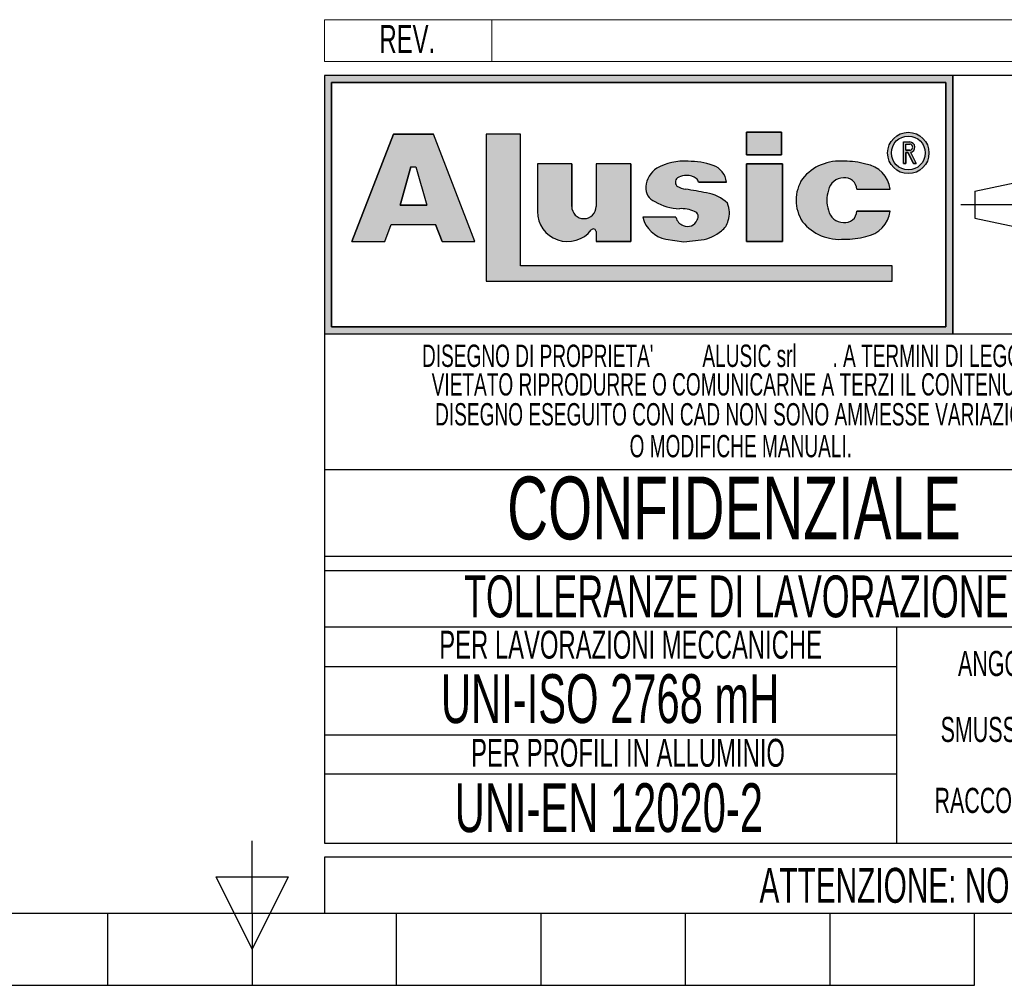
# Model space of a CAD drawing. Header units: millimetres. Extents: x 0 to 420, y 0 to 297.
# Tile 7 of 21: x 193 to 264, y 0 to 69. Entities that reach past the tile are written whole.
import ezdxf
from ezdxf.enums import TextEntityAlignment as Align

# ---------------------------------------------------------------- set-up
doc = ezdxf.new("R2010")
doc.units = ezdxf.units.MM
doc.linetypes.add('CENTERX2', pattern=[20.319999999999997, 12.7, -2.54, 2.54, -2.54])
doc.layers.add('CARTIGLIO', color=140, linetype='Continuous')
doc.styles.add('SLDTEXTSTYLE0', font='TXT', dxfattribs={"width": 0.6382978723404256})
doc.styles.add('SLDTEXTSTYLE1', font='TXT', dxfattribs={"width": 0.675})

# ---------------------------------------------------------------- blocks, each defined once
blk = doc.blocks.new('SW_NOTE_0_3')
at = {"layer": 'CARTIGLIO', "color": 0, "insert": (2.34042553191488, 2.578135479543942), "char_height": 2, "attachment_point": 2, "style": 'SLDTEXTSTYLE0'}
blk.add_mtext('REV.', dxfattribs=at)
blk = doc.blocks.new('SW_NOTE_0_4')
at = {"layer": 'CARTIGLIO', "color": 0, "insert": (14.05585106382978, 4.511737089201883), "char_height": 3.5, "attachment_point": 2, "style": 'SLDTEXTSTYLE0'}
blk.add_mtext('UNI-EN 12020-2', dxfattribs=at)
blk = doc.blocks.new('SW_NOTE_0_5')
at = {"layer": 'CARTIGLIO', "color": 0, "insert": (13.85638297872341, 2.578135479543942), "char_height": 2, "attachment_point": 2, "style": 'SLDTEXTSTYLE0'}
blk.add_mtext('PER PROFILI IN ALLUMINIO', dxfattribs=at)
blk = doc.blocks.new('SW_NOTE_0_6')
at = {"layer": 'CARTIGLIO', "color": 0, "insert": (15.68484042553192, 4.511737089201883), "char_height": 3.5, "attachment_point": 2, "style": 'SLDTEXTSTYLE0'}
blk.add_mtext('UNI-ISO 2768 mH', dxfattribs=at)
blk = doc.blocks.new('SW_NOTE_0_7')
at = {"layer": 'CARTIGLIO', "color": 0, "insert": (18.30319148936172, 2.578135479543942), "char_height": 2, "attachment_point": 2, "style": 'SLDTEXTSTYLE0'}
blk.add_mtext('PER LAVORAZIONI MECCANICHE', dxfattribs=at)
blk = doc.blocks.new('SW_NOTE_0_8')
at = {"layer": 'CARTIGLIO', "color": 0, "insert": (8.569148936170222, 2.320321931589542), "char_height": 1.8, "attachment_point": 2, "style": 'SLDTEXTSTYLE0'}
blk.add_mtext('RACCORDO R 0.5', dxfattribs=at)
blk = doc.blocks.new('SW_NOTE_0_9')
at = {"layer": 'CARTIGLIO', "color": 0, "char_height": 1.6, "attachment_point": 2, "style": 'SLDTEXTSTYLE0'}
for s, insert in [("DISEGNO DI PROPRIETA'", (10.27659574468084, 2.062508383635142)), ('ALUSIC srl', (25.45120500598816, 2.062508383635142)), (". A TERMINI DI LEGGE E'", (39.41078027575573, 2.062508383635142))]:
    blk.add_mtext(s, dxfattribs=dict(at, insert=insert))
blk = doc.blocks.new('SW_NOTE_0_10')
at = {"layer": 'CARTIGLIO', "color": 0, "insert": (10.40425531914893, 2.062508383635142), "char_height": 1.6, "attachment_point": 2, "style": 'SLDTEXTSTYLE0'}
blk.add_mtext('O MODIFICHE MANUALI.', dxfattribs=at)
blk = doc.blocks.new('SW_NOTE_0_11')
at = {"layer": 'CARTIGLIO', "color": 0, "insert": (7.587765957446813, 2.320321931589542), "char_height": 1.8, "attachment_point": 2, "style": 'SLDTEXTSTYLE0'}
blk.add_mtext('SMUSSO 0.5x45°', dxfattribs=at)
blk = doc.blocks.new('SW_NOTE_0_12')
at = {"layer": 'CARTIGLIO', "color": 0, "insert": (27.3404255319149, 2.062508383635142), "char_height": 1.6, "attachment_point": 2, "style": 'SLDTEXTSTYLE0'}
blk.add_mtext('VIETATO RIPRODURRE O COMUNICARNE A TERZI IL CONTENUTO.', dxfattribs=at)
blk = doc.blocks.new('SW_NOTE_0_13')
at = {"layer": 'CARTIGLIO', "color": 0, "insert": (28.04255319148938, 2.062508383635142), "char_height": 1.6, "attachment_point": 2, "style": 'SLDTEXTSTYLE0'}
blk.add_mtext('DISEGNO ESEGUITO CON CAD NON SONO AMMESSE VARIAZIONI', dxfattribs=at)
blk = doc.blocks.new('SW_NOTE_0_14')
at = {"layer": 'CARTIGLIO', "color": 0, "insert": (21.07265624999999, 5.800804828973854), "char_height": 4.500000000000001, "attachment_point": 2, "style": 'SLDTEXTSTYLE1'}
blk.add_mtext('CONFIDENZIALE', dxfattribs=at)
blk = doc.blocks.new('SW_NOTE_0_15')
at = {"layer": 'CARTIGLIO', "color": 0, "insert": (23.93617021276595, 3.867203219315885), "char_height": 3, "attachment_point": 2, "style": 'SLDTEXTSTYLE0'}
blk.add_mtext('TOLLERANZE DI LAVORAZIONE', dxfattribs=at)
blk = doc.blocks.new('SW_NOTE_0_16')
at = {"layer": 'CARTIGLIO', "color": 0, "insert": (6.67819148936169, 2.320321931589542), "char_height": 1.8, "attachment_point": 2, "style": 'SLDTEXTSTYLE0'}
blk.add_mtext("ANGOLO ±10'", dxfattribs=at)
blk = doc.blocks.new('SW_NOTE_0_29')
at = {"layer": 'CARTIGLIO', "color": 0, "insert": (85.40558510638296, 3.222669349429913), "char_height": 2.5, "attachment_point": 2, "style": 'SLDTEXTSTYLE0'}
blk.add_mtext("ATTENZIONE: NON INTERPRETARE IL DISEGNO. IN CASO DI QUOTE MANCANTI O POCO CHIARE CONSULTARE L'UFFICIO TECNICO", dxfattribs=at)
blk = doc.blocks.new('Cartiglio ALUSIC particolari STD')
at = {"layer": 'CARTIGLIO'}
h = blk.add_hatch(color=256, dxfattribs=at)
h.paths.add_polyline_path([(175.6752307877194, 247.7132947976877), (175.6752307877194, 229.2132947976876), (220.6752307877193, 229.2132947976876), (220.6752307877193, 247.7132947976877)], flags=0)
h.paths.add_polyline_path([(176.1752307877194, 229.7132947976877), (176.1752307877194, 247.2132947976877), (220.1752307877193, 247.2132947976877), (220.1752307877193, 229.7132947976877)], flags=0)
h = blk.add_hatch(color=256, dxfattribs=at)
h.paths.add_polyline_path([(179.9963944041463, 235.8207167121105), (180.465276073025, 237.0349162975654), (183.6345063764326, 237.0349162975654), (184.103388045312, 235.8207167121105), (186.455199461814, 235.8207167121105), (183.4874420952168, 243.5059174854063), (180.6123403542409, 243.5059174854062), (177.6445829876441, 235.8207167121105)], flags=0)
h.paths.add_polyline_path([(181.1002992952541, 238.4359343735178), (181.8750070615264, 241.1689926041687), (182.2247753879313, 241.1689926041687), (182.9994831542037, 238.4359343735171)], flags=0)
for points in [[(189.726070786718, 243.5099477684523), (187.2568362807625, 243.5099477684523), (187.2568362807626, 232.9839336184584), (216.346566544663, 232.9839336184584), (216.346566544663, 234.0739837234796), (189.726070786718, 234.0739837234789)], [(205.9157645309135, 243.6451419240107), (205.9157645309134, 242.0388308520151), (208.4026610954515, 242.0388308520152), (208.4026610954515, 243.6451419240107)], [(208.4880238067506, 241.3950893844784), (205.9157645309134, 241.3950893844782), (205.9157645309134, 235.8207167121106), (208.4880238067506, 235.8207167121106)]]:
    blk.add_hatch(color=256, dxfattribs=at).paths.add_polyline_path(points, flags=0)
h = blk.add_hatch(color=256, dxfattribs=at)
edge = h.paths.add_edge_path(flags=0)
edge.add_arc((217.4963133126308, 242.1652733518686), 1.479868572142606, 0, 360)
edge = h.paths.add_edge_path(flags=0)
edge.add_arc((217.4963133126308, 242.1652733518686), 1.214864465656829, 0, 360)
h = blk.add_hatch(color=256, dxfattribs=at)
edge = h.paths.add_edge_path(flags=0)
edge.add_arc((217.5944506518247, 242.5818626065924), 0.3723980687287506, 277.1406326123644, 450.0000000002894)
edge.add_line((217.5944506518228, 242.9542606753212), (217.1543350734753, 242.9542606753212))
edge.add_line((217.1543350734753, 242.9542606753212), (217.1543350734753, 241.4023140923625))
edge.add_line((217.1543350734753, 241.4023140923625), (217.3097420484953, 241.4023140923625))
edge.add_line((217.3097420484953, 241.4023140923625), (217.3097420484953, 242.2094645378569))
edge.add_line((217.3097420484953, 242.2094645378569), (217.4681345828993, 242.2094645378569))
edge.add_line((217.4681345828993, 242.2094645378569), (217.8753428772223, 241.4023140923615))
edge.add_line((217.8753428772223, 241.4023140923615), (218.0494071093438, 241.4023140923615))
edge.add_line((218.0494071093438, 241.4023140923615), (217.6407416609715, 242.212352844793))
edge = h.paths.add_edge_path(flags=0)
edge.add_line((217.3097420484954, 242.7988537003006), (217.5944506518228, 242.7988537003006))
edge.add_arc((217.5944506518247, 242.5818626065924), 0.2169910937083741, -90.00000000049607, 90.00000000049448, ccw=False)
edge.add_line((217.5944506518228, 242.3648715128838), (217.3097420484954, 242.3648715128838))
edge.add_line((217.3097420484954, 242.3648715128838), (217.3097420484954, 242.7988537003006))
h = blk.add_hatch(color=256, dxfattribs=at)
edge = h.paths.add_edge_path(flags=0)
edge.add_arc((194.2619790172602, 238.3328699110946), 0.8721260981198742, 180, 360, ccw=False)
edge.add_line((193.3898529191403, 238.3328699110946), (193.3898529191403, 241.3950893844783))
edge.add_line((193.3898529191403, 241.3950893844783), (190.9285191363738, 241.3950893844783))
edge.add_line((190.9285191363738, 241.3950893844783), (190.9285191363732, 237.9783312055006))
edge.add_arc((193.0861336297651, 237.9783312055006), 2.157614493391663, 180, 321.9680973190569)
edge.add_arc((194.9391651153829, 236.5289220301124), 0.1949400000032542, 3.751097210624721e-10, 141.9680973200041, ccw=False)
edge.add_line((195.1341051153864, 236.5289220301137), (195.1341051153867, 235.8207167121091))
edge.add_line((195.1341051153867, 235.8207167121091), (197.6148195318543, 235.8207167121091))
edge.add_line((197.6148195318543, 235.8207167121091), (197.6148195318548, 241.3950893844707))
edge.add_line((197.6148195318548, 241.3950893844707), (195.1341051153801, 241.3950893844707))
edge.add_line((195.1341051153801, 241.3950893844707), (195.1341051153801, 238.3328699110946))
h = blk.add_hatch(color=256, dxfattribs=at)
edge = h.paths.add_edge_path(flags=0)
edge.add_line((201.4260816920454, 235.8017439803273), (202.6657446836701, 235.9456470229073))
edge.add_arc((202.329266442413, 238.631519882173), 2.706867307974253, 277.1406456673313, 311.0032214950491)
edge.add_arc((203.4500368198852, 237.5679483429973), 1.178212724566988, 303.7868133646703, 347.8980612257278)
edge.add_arc((202.7591436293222, 237.8600682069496), 1.920162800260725, 343.693523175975, 381.4193527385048)
edge.add_arc((202.6211329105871, 236.5671389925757), 2.77207698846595, 46.00269433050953, 81.2509677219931)
edge.add_arc((194.8645641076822, 197.2610710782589), 42.83386613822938, 78.993004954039, 81.01866969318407)
edge.add_arc((201.791685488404, 241.2254031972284), 1.672976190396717, 238.7770991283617, 261.74465207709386, ccw=False)
edge.add_arc((201.2153024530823, 240.0677304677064), 0.3988810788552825, 114.64010585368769, 223.1865854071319, ccw=False)
edge.add_arc((201.6334056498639, 239.1857459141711), 1.374925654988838, 90.51660503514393, 115.1534325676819, ccw=False)
edge.add_arc((201.6831021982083, 239.5760411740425), 0.986530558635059, 50.694882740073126, 93.60864602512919, ccw=False)
edge.add_arc((201.9697940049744, 239.9445101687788), 0.519939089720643, 14.547573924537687, 49.4198797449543, ccw=False)
edge.add_line((202.4730635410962, 240.0751104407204), (204.4675927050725, 240.0751104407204))
edge.add_arc((203.0576035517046, 239.9357336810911), 1.416861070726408, 5.64532107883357, 71.38339334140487)
edge.add_arc((201.7960014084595, 236.355567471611), 5.212710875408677, 70.80435731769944, 90.86664277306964)
edge.add_arc((201.3918249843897, 237.7332340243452), 3.848224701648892, 85.15036290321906, 119.91204055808)
edge.add_arc((200.4630711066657, 239.596929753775), 1.774008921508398, 123.9309471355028, 174.9914571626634)
edge.add_arc((199.7112523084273, 239.6370426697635), 1.021881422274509, 173.5516105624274, 249.3813116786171)
edge.add_arc((201.1522143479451, 241.6000363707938), 3.430150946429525, 238.332046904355, 269.1908231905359)
edge.add_arc((201.2712411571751, 236.022650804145), 2.154096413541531, 64.99796384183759, 94.45891481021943, ccw=False)
edge.add_arc((202.0592687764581, 237.5956085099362), 0.398545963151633, -35.58612148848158, 72.11412463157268, ccw=False)
edge.add_arc((201.6903477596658, 237.6535955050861), 0.7512299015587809, 245.201083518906, 337.29941344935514, ccw=False)
edge.add_arc((201.6384661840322, 237.7297070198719), 0.8024620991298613, 192.55915917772, 250.8523518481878, ccw=False)
edge.add_line((200.8552053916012, 237.5552136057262), (198.4723136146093, 237.5552136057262))
edge.add_arc((200.5696156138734, 238.1164948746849), 2.1711085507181, 194.982434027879, 258.3364147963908)
edge.add_line((200.1306936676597, 235.9902164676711), (201.4260816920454, 235.8017439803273))
h = blk.add_hatch(color=256, dxfattribs=at)
edge = h.paths.add_edge_path(flags=0)
edge.add_arc((212.8489752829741, 238.2774034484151), 1.095489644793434, 191.1589777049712, 269.92854925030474, ccw=False)
edge.add_arc((213.9973597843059, 238.7808861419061), 2.335462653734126, 162.1599290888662, 197.8400709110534, ccw=False)
edge.add_arc((212.8489752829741, 239.284368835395), 1.095489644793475, 90.0714507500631, 168.8410222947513, ccw=False)
edge.add_arc((212.9558587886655, 239.5292842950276), 0.8574339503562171, 2.5666577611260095, 97.25285314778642, ccw=False)
edge.add_line((213.8124325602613, 239.5676816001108), (216.1889448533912, 239.5676816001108))
edge.add_arc((214.1254209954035, 239.3204036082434), 2.078287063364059, 6.833333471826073, 81.00039250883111)
edge.add_arc((213.0403652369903, 236.4056797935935), 5.163706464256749, 74.15176759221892, 91.31975036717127)
edge.add_arc((212.577937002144, 238.1509364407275), 3.434301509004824, 84.2596919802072, 140.8312604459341)
edge.add_arc((212.2748599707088, 238.7808861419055), 2.817144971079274, 146.8823062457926, 213.1176937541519)
edge.add_arc((212.5779370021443, 239.4108358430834), 3.434301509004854, 219.1687395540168, 275.7403080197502)
edge.add_arc((213.0403652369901, 241.1560924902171), 5.163706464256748, 268.6802496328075, 285.8482324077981)
edge.add_arc((214.1254209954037, 238.2413686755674), 2.078287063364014, 278.9996074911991, 353.1666665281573)
edge.add_line((216.1889448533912, 237.9940906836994), (213.8124325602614, 237.9940906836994))
edge.add_arc((212.9558587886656, 238.0324879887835), 0.8574339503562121, 262.7471468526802, 357.4333422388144, ccw=False)
at = {"color": 161, "linetype": 'Continuous', "lineweight": 18}
for p, q in [((175.6752307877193, 248.7132947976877), (175.6752307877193, 251.7132947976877)), ((175.6752307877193, 251.7132947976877), (375.3252307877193, 251.7132947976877)), ((187.6752307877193, 251.7132947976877), (187.6752307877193, 248.7132947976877)), ((175.6752307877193, 248.7132947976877), (375.3252307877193, 248.7132947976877))]:
    blk.add_line(p, q, dxfattribs=at)
at = {"layer": 'CARTIGLIO'}
for p, q in [((175.6752307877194, 247.7132947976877), (175.6752307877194, 229.2132947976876)), ((175.6752307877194, 247.7132947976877), (175.6752307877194, 192.7132947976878)), ((235.6752307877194, 247.7132947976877), (175.6752307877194, 247.7132947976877)), ((220.6752307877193, 247.7132947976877), (175.6752307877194, 247.7132947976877)), ((175.6752307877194, 247.7132947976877), (175.6752307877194, 229.2132947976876)), ((175.6752307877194, 247.7132947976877), (175.6752307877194, 213.2641084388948)), ((220.6752307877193, 229.2132947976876), (220.6752307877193, 247.7132947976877)), ((220.6752307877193, 247.7132947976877), (220.6752307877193, 229.2132947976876)), ((176.1752307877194, 229.7132947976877), (176.1752307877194, 247.2132947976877)), ((176.1752307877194, 247.2132947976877), (176.1752307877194, 229.7132947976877)), ((176.1752307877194, 247.2132947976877), (220.1752307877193, 247.2132947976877)), ((220.1752307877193, 247.2132947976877), (176.1752307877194, 247.2132947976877)), ((220.1752307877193, 247.2132947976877), (220.1752307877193, 229.7132947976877)), ((220.1752307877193, 229.7132947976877), (220.1752307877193, 247.2132947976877)), ((180.6123403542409, 243.5059174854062), (177.6445829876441, 235.8207167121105)), ((177.6445829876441, 235.8207167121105), (180.6123403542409, 243.5059174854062)), ((183.4874420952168, 243.5059174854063), (180.6123403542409, 243.5059174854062)), ((180.6123403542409, 243.5059174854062), (183.4874420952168, 243.5059174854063)), ((186.455199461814, 235.8207167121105), (183.4874420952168, 243.5059174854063)), ((186.455199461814, 235.8207167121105), (183.4874420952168, 243.5059174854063)), ((189.726070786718, 243.5099477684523), (187.2568362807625, 243.5099477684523)), ((187.2568362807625, 243.5099477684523), (187.2568362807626, 232.9839336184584)), ((189.726070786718, 243.5099477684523), (187.2568362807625, 243.5099477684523)), ((187.2568362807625, 243.5099477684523), (187.2568362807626, 232.9839336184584)), ((189.726070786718, 234.0739837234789), (189.726070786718, 243.5099477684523)), ((189.726070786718, 234.0739837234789), (189.726070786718, 243.5099477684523)), ((208.4026610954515, 243.6451419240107), (205.9157645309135, 243.6451419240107)), ((205.9157645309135, 243.6451419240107), (205.9157645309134, 242.0388308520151)), ((205.9157645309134, 242.0388308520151), (205.9157645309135, 243.6451419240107)), ((205.9157645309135, 243.6451419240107), (208.4026610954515, 243.6451419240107)), ((208.4026610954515, 243.6451419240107), (208.4026610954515, 242.0388308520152)), ((208.4026610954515, 242.0388308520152), (208.4026610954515, 243.6451419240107)), ((217.1543350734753, 241.4023140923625), (217.1543350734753, 242.9542606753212)), ((217.1543350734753, 241.4023140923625), (217.1543350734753, 242.9542606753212)), ((217.1543350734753, 242.9542606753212), (217.5944506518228, 242.9542606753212)), ((217.1543350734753, 242.9542606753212), (217.5944506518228, 242.9542606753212)), ((217.3097420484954, 242.7988537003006), (217.5944506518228, 242.7988537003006)), ((217.3097420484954, 242.3648715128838), (217.3097420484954, 242.7988537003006)), ((217.3097420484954, 242.3648715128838), (217.3097420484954, 242.7988537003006)), ((217.3097420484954, 242.7988537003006), (217.5944506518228, 242.7988537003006)), ((205.9157645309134, 242.0388308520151), (208.4026610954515, 242.0388308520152)), ((208.4026610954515, 242.0388308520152), (205.9157645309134, 242.0388308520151)), ((217.3097420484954, 242.3648715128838), (217.5944506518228, 242.3648715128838)), ((217.5944506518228, 242.3648715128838), (217.3097420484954, 242.3648715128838)), ((217.3097420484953, 242.2094645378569), (217.3097420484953, 241.4023140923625)), ((217.3097420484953, 241.4023140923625), (217.3097420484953, 242.2094645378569)), ((217.4681345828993, 242.2094645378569), (217.3097420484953, 242.2094645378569)), ((217.3097420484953, 242.2094645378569), (217.4681345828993, 242.2094645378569)), ((217.8753428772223, 241.4023140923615), (217.4681345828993, 242.2094645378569)), ((217.4681345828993, 242.2094645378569), (217.8753428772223, 241.4023140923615)), ((217.6407416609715, 242.212352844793), (218.0494071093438, 241.4023140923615)), ((217.6407416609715, 242.212352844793), (218.0494071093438, 241.4023140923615)), ((190.9285191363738, 241.3950893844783), (190.9285191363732, 237.9783312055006)), ((193.3898529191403, 241.3950893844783), (190.9285191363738, 241.3950893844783)), ((193.3898529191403, 241.3950893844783), (190.9285191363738, 241.3950893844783)), ((190.9285191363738, 241.3950893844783), (190.9285191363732, 237.9783312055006)), ((193.3898529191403, 238.3328699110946), (193.3898529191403, 241.3950893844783)), ((193.3898529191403, 241.3950893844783), (193.3898529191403, 238.3328699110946)), ((197.6148195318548, 241.3950893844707), (195.1341051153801, 241.3950893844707)), ((195.1341051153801, 241.3950893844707), (195.1341051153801, 238.3328699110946)), ((195.1341051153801, 241.3950893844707), (195.1341051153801, 238.3328699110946)), ((197.6148195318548, 241.3950893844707), (195.1341051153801, 241.3950893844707)), ((197.6148195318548, 241.3950893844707), (197.6148195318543, 235.8207167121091)), ((197.6148195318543, 235.8207167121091), (197.6148195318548, 241.3950893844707)), ((208.4880238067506, 241.3950893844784), (205.9157645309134, 241.3950893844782)), ((205.9157645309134, 241.3950893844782), (205.9157645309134, 235.8207167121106)), ((205.9157645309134, 241.3950893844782), (208.4880238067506, 241.3950893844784)), ((205.9157645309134, 235.8207167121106), (205.9157645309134, 241.3950893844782)), ((208.4880238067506, 235.8207167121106), (208.4880238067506, 241.3950893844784)), ((208.4880238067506, 241.3950893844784), (208.4880238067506, 235.8207167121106)), ((217.1543350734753, 241.4023140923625), (217.3097420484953, 241.4023140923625)), ((217.3097420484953, 241.4023140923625), (217.1543350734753, 241.4023140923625)), ((217.8753428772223, 241.4023140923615), (218.0494071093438, 241.4023140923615)), ((218.0494071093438, 241.4023140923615), (217.8753428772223, 241.4023140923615)), ((181.1002992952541, 238.4359343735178), (181.8750070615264, 241.1689926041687)), ((181.8750070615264, 241.1689926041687), (181.1002992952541, 238.4359343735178)), ((181.8750070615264, 241.1689926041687), (182.2247753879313, 241.1689926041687)), ((181.8750070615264, 241.1689926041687), (182.2247753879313, 241.1689926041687)), ((182.2247753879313, 241.1689926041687), (182.9994831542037, 238.4359343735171)), ((182.2247753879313, 241.1689926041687), (182.9994831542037, 238.4359343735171)), ((222.2665680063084, 239.420334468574), (227.759141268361, 240.6015329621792)), ((202.4730635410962, 240.0751104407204), (204.4675927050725, 240.0751104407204)), ((204.4675927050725, 240.0751104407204), (202.4730635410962, 240.0751104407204)), ((213.8124325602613, 239.5676816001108), (216.1889448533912, 239.5676816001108)), ((213.8124325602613, 239.5676816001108), (216.1889448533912, 239.5676816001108)), ((222.2665680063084, 239.420334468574), (222.2665680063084, 237.5062551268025)), ((182.9994831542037, 238.4359343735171), (181.1002992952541, 238.4359343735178)), ((181.1002992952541, 238.4359343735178), (182.9994831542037, 238.4359343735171)), ((216.1889448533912, 237.9940906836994), (213.8124325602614, 237.9940906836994)), ((213.8124325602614, 237.9940906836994), (216.1889448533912, 237.9940906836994)), ((179.9963944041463, 235.8207167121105), (180.465276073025, 237.0349162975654)), ((179.9963944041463, 235.8207167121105), (180.465276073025, 237.0349162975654)), ((180.465276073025, 237.0349162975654), (183.6345063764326, 237.0349162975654)), ((180.465276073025, 237.0349162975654), (183.6345063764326, 237.0349162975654)), ((184.103388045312, 235.8207167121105), (183.6345063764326, 237.0349162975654)), ((183.6345063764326, 237.0349162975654), (184.103388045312, 235.8207167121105)), ((200.8552053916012, 237.5552136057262), (198.4723136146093, 237.5552136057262)), ((200.8552053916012, 237.5552136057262), (198.4723136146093, 237.5552136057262)), ((222.2665680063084, 237.5062551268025), (227.7591412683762, 236.3250566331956)), ((195.1341051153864, 236.5289220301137), (195.1341051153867, 235.8207167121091)), ((195.1341051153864, 236.5289220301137), (195.1341051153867, 235.8207167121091)), ((177.6445829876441, 235.8207167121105), (179.9963944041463, 235.8207167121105)), ((177.6445829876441, 235.8207167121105), (179.9963944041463, 235.8207167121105)), ((184.103388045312, 235.8207167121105), (186.455199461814, 235.8207167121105)), ((184.103388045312, 235.8207167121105), (186.455199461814, 235.8207167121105)), ((195.1341051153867, 235.8207167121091), (197.6148195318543, 235.8207167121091)), ((197.6148195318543, 235.8207167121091), (195.1341051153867, 235.8207167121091)), ((200.1306936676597, 235.9902164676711), (201.4260816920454, 235.8017439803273)), ((200.1306936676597, 235.9902164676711), (201.4260816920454, 235.8017439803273)), ((201.4260816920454, 235.8017439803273), (202.6657446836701, 235.9456470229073)), ((201.4260816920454, 235.8017439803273), (202.6657446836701, 235.9456470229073)), ((205.9157645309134, 235.8207167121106), (208.4880238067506, 235.8207167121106)), ((208.4880238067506, 235.8207167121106), (205.9157645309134, 235.8207167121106)), ((216.346566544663, 234.0739837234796), (189.726070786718, 234.0739837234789)), ((216.346566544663, 234.0739837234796), (189.726070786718, 234.0739837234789)), ((216.346566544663, 232.9839336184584), (216.346566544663, 234.0739837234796)), ((216.346566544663, 232.9839336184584), (216.346566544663, 234.0739837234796)), ((187.2568362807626, 232.9839336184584), (216.346566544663, 232.9839336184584)), ((187.2568362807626, 232.9839336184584), (216.346566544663, 232.9839336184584)), ((175.6752307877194, 229.2132947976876), (220.6752307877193, 229.2132947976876)), ((175.6752307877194, 229.2132947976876), (235.6752307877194, 229.2132947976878)), ((220.1752307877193, 229.7132947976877), (176.1752307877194, 229.7132947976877)), ((176.1752307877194, 229.7132947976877), (220.1752307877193, 229.7132947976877)), ((235.6752307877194, 219.4779138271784), (175.6752307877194, 219.4779138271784)), ((235.6752307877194, 213.2641084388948), (175.6752307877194, 213.2641084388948)), ((175.6752307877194, 212.2641084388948), (235.6752307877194, 212.2641084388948)), ((175.6752307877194, 212.2641084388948), (175.6752307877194, 192.7132947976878)), ((235.6612716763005, 208.2042541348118), (175.6612716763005, 208.2042541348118)), ((216.684767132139, 192.7132947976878), (216.684767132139, 208.2042541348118)), ((175.6752307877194, 205.3858848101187), (216.684767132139, 205.3858848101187)), ((216.684767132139, 200.4587744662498), (175.6752307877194, 200.4587744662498)), ((175.6891898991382, 197.6792182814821), (216.6987262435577, 197.6792182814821)), ((175.6752307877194, 192.7132947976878), (235.6752307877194, 192.7132947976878)), ((375.3252307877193, 191.7132947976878), (175.6752307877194, 191.7132947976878)), ((175.6752307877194, 191.7132947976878), (175.6752307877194, 187.7132947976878)), ((175.6752307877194, 187.7132947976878), (375.3252307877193, 187.7132947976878))]:
    blk.add_line(p, q, dxfattribs=at)
at = {"layer": 'CARTIGLIO', "linetype": 'CENTERX2'}
blk.add_line((221.2625504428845, 238.4632947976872), (235.0879111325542, 238.4632947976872), dxfattribs=at)
at = {"layer": 'CARTIGLIO', "linetype": 'Continuous'}
blk.add_line((175.6736628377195, 187.7132947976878), (375.3252307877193, 187.7132947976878), dxfattribs=at)
at = {"layer": 'CARTIGLIO'}
for radius in [1.479868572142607, 1.479868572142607, 1.214864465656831, 1.214864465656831]:
    blk.add_circle((217.4963133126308, 242.1652733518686), radius, dxfattribs=at)
for centre, radius, start, end in [((217.5944506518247, 242.5818626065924), 0.3723980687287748, 277.1406326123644, 90.00000000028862), ((217.5944506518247, 242.5818626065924), 0.3723980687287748, 277.1406326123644, 90.00000000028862), ((217.5944506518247, 242.5818626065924), 0.2169910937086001, 269.9999999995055, 90.00000000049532), ((217.5944506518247, 242.5818626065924), 0.2169910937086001, 269.9999999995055, 90.00000000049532), ((201.3918249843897, 237.7332340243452), 3.848224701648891, 85.15036290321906, 119.91204055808), ((201.3918249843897, 237.7332340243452), 3.848224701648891, 85.15036290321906, 119.91204055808), ((201.7960014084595, 236.355567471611), 5.212710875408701, 70.80435731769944, 90.86664277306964), ((201.7960014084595, 236.355567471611), 5.212710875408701, 70.80435731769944, 90.86664277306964), ((203.0576035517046, 239.9357336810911), 1.416861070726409, 5.64532107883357, 71.38339334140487), ((203.0576035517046, 239.9357336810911), 1.416861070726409, 5.64532107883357, 71.38339334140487), ((212.577937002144, 238.1509364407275), 3.434301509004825, 84.2596919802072, 140.8312604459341), ((212.577937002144, 238.1509364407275), 3.434301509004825, 84.2596919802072, 140.8312604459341), ((213.0403652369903, 236.4056797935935), 5.163706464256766, 74.15176759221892, 91.31975036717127), ((213.0403652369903, 236.4056797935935), 5.163706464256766, 74.15176759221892, 91.31975036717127), ((214.1254209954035, 239.3204036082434), 2.078287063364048, 6.833333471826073, 81.00039250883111), ((214.1254209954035, 239.3204036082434), 2.078287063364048, 6.833333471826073, 81.00039250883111), ((200.4630711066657, 239.596929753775), 1.774008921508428, 123.9309471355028, 174.9914571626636), ((200.4630711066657, 239.596929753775), 1.774008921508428, 123.9309471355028, 174.9914571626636), ((201.6334056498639, 239.1857459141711), 1.374925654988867, 90.51660503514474, 115.1534325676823), ((201.6334056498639, 239.1857459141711), 1.374925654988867, 90.51660503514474, 115.1534325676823), ((201.6831021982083, 239.5760411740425), 0.9865305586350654, 50.69488274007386, 93.60864602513), ((201.6831021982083, 239.5760411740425), 0.9865305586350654, 50.69488274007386, 93.60864602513), ((201.2153024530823, 240.0677304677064), 0.3988810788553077, 114.6401058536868, 223.1865854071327), ((201.2153024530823, 240.0677304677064), 0.3988810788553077, 114.6401058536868, 223.1865854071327), ((201.791685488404, 241.2254031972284), 1.672976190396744, 238.7770991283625, 261.7446520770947), ((201.791685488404, 241.2254031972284), 1.672976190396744, 238.7770991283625, 261.7446520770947), ((201.9697940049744, 239.9445101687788), 0.5199390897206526, 14.54757392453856, 49.41987974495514), ((201.9697940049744, 239.9445101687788), 0.5199390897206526, 14.54757392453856, 49.41987974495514), ((212.2748599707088, 238.7808861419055), 2.81714497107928, 146.8823062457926, 213.1176937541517), ((212.2748599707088, 238.7808861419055), 2.81714497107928, 146.8823062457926, 213.1176937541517), ((212.8489752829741, 239.284368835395), 1.09548964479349, 90.07145075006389, 168.8410222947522), ((212.8489752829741, 239.284368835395), 1.09548964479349, 90.07145075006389, 168.8410222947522), ((212.9558587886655, 239.5292842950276), 0.8574339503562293, 2.566657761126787, 97.25285314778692), ((212.9558587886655, 239.5292842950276), 0.8574339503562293, 2.566657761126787, 97.25285314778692), ((199.7112523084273, 239.6370426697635), 1.021881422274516, 173.5516105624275, 249.381311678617), ((199.7112523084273, 239.6370426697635), 1.021881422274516, 173.5516105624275, 249.381311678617), ((194.8645641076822, 197.2610710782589), 42.8338661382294, 78.993004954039, 81.01866969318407), ((194.8645641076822, 197.2610710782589), 42.8338661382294, 78.993004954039, 81.01866969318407), ((202.6211329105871, 236.5671389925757), 2.772076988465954, 46.00269433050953, 81.2509677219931), ((202.6211329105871, 236.5671389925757), 2.772076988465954, 46.00269433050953, 81.2509677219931), ((213.9973597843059, 238.7808861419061), 2.335462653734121, 162.159929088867, 197.8400709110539), ((213.9973597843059, 238.7808861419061), 2.335462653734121, 162.159929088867, 197.8400709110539), ((201.1522143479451, 241.6000363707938), 3.430150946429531, 238.332046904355, 269.1908231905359), ((201.1522143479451, 241.6000363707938), 3.430150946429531, 238.332046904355, 269.1908231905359), ((202.7591436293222, 237.8600682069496), 1.920162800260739, 343.6935231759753, 21.41935273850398), ((202.7591436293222, 237.8600682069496), 1.920162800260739, 343.6935231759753, 21.41935273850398), ((193.0861336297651, 237.9783312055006), 2.157614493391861, 180, 321.9680973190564), ((193.0861336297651, 237.9783312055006), 2.157614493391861, 180, 321.9680973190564), ((194.2619790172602, 238.3328699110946), 0.872126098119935, 180, 0), ((194.2619790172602, 238.3328699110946), 0.872126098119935, 180, 0), ((201.2712411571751, 236.022650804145), 2.154096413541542, 64.99796384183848, 94.45891481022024), ((201.2712411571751, 236.022650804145), 2.154096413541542, 64.99796384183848, 94.45891481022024), ((202.0592687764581, 237.5956085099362), 0.3985459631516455, 324.4138785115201, 72.11412463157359), ((202.0592687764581, 237.5956085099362), 0.3985459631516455, 324.4138785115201, 72.11412463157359), ((212.8489752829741, 238.2774034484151), 1.095489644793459, 191.1589777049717, 269.9285492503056), ((212.8489752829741, 238.2774034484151), 1.095489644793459, 191.1589777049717, 269.9285492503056), ((212.9558587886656, 238.0324879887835), 0.8574339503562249, 262.7471468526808, 357.4333422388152), ((212.9558587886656, 238.0324879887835), 0.8574339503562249, 262.7471468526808, 357.4333422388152), ((214.1254209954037, 238.2413686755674), 2.078287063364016, 278.9996074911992, 353.1666665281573), ((214.1254209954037, 238.2413686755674), 2.078287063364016, 278.9996074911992, 353.1666665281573), ((200.5696156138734, 238.1164948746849), 2.171108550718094, 194.982434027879, 258.3364147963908), ((200.5696156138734, 238.1164948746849), 2.171108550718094, 194.982434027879, 258.3364147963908), ((201.6384661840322, 237.7297070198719), 0.8024620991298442, 192.5591591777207, 250.8523518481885), ((201.6384661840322, 237.7297070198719), 0.8024620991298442, 192.5591591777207, 250.8523518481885), ((201.6903477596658, 237.6535955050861), 0.7512299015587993, 245.2010835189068, 337.299413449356), ((201.6903477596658, 237.6535955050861), 0.7512299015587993, 245.2010835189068, 337.299413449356), ((203.4500368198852, 237.5679483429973), 1.178212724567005, 303.7868133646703, 347.898061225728), ((203.4500368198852, 237.5679483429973), 1.178212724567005, 303.7868133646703, 347.898061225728), ((212.5779370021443, 239.4108358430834), 3.434301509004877, 219.1687395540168, 275.7403080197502), ((212.5779370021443, 239.4108358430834), 3.434301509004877, 219.1687395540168, 275.7403080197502), ((194.9391651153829, 236.5289220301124), 0.1949400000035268, 3.759104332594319e-10, 141.9680973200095), ((194.9391651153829, 236.5289220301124), 0.1949400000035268, 3.759104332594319e-10, 141.9680973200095), ((202.329266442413, 238.631519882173), 2.706867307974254, 277.1406456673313, 311.0032214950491), ((202.329266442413, 238.631519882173), 2.706867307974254, 277.1406456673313, 311.0032214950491), ((213.0403652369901, 241.1560924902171), 5.163706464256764, 268.6802496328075, 285.8482324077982), ((213.0403652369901, 241.1560924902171), 5.163706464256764, 268.6802496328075, 285.8482324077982)]:
    blk.add_arc(centre, radius, start, end, dxfattribs=at)
at = {"layer": 'CARTIGLIO', "color": 140}
for name, p in [('SW_NOTE_0_3', (179.2724530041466, 248.75167344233)), ('SW_NOTE_0_9', (180.6752322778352, 226.3745778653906)), ('SW_NOTE_0_12', (178.05745774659, 224.3284193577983)), ('SW_NOTE_0_13', (177.3396818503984, 222.1825085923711)), ('SW_NOTE_0_10', (195.0941192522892, 219.9062941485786)), ('SW_NOTE_0_14', (183.9404302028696, 213.1822066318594)), ('SW_NOTE_0_15', (181.241582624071, 208.0326370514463)), ('SW_NOTE_0_7', (179.3044986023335, 205.3623966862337)), ('SW_NOTE_0_16', (219.2991583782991, 204.1754591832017)), ('SW_NOTE_0_6', (180.4564224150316, 200.3147666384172)), ('SW_NOTE_0_11', (218.376658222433, 199.448422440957)), ('SW_NOTE_0_5', (183.5629035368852, 197.6169170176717)), ('SW_NOTE_0_4', (181.9901011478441, 192.5036875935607)), ('SW_NOTE_0_8', (217.3354083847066, 194.3659799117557)), ('SW_NOTE_0_29', (189.3353167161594, 187.7306559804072))]:
    blk.add_blockref(name, p, dxfattribs=at)
for tag, height, style, width, p in [('AUTOATTR1', 3.5, 'SLDTEXTSTYLE0', 0.6382978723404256, (284.730617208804, 231.4146332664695)), ('AUTOATTR2', 3.5, 'SLDTEXTSTYLE0', 0.6382978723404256, (283.5554421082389, 225.136016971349)), ('AUTOATTR6', 5, 'SLDTEXTSTYLE1', 0.675, (353.201965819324, 221.0084733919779)), ('AUTOATTR11', 3.5, 'SLDTEXTSTYLE0', 0.6382978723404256, (284.847141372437, 219.1248268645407)), ('AUTOATTR8', 4, 'SLDTEXTSTYLE0', 0.6382978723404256, (280.9485514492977, 207.716756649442)), ('AUTOATTR9', 4, 'SLDTEXTSTYLE0', 0.6382978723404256, (279.8263282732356, 198.1376937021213)), ('AUTOATTR0', 4, 'SLDTEXTSTYLE0', 0.6382978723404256, (310.736666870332, 198.0260583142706))]:
    blk.add_attdef(tag, text='', height=height, dxfattribs=dict(at, style=style, width=width)).set_placement(p, align=Align.TOP_CENTER)
for tag in ['AUTOATTR3', 'AUTOATTR4', 'AUTOATTR5', 'AUTOATTR7', 'AUTOATTR10', 'AUTOATTR12', 'AUTOATTR13']:
    blk.add_attdef(tag, (0, 0), '', height=4, dxfattribs=at)

msp = doc.modelspace()

# ---------------------------------------------------------------- linework, layer by layer
at = {"layer": 'CARTIGLIO', "linetype": 'Continuous'}
for p, q in [((210.0037561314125, 5.171001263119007), (210.0037561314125, 10.34521728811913)), ((207.4166481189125, 7.758109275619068), (212.5908641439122, 7.758109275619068)), ((210.0037561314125, 2.583893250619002), (207.4166481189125, 7.758109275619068)), ((212.5908641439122, 7.758109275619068), (210.0037561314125, 2.583893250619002)), ((5.180115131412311, 5.171001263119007), (414.8273971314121, 5.171001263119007)), ((199.6553240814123, -0.003214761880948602), (199.6553240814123, 5.171001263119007)), ((210.0037561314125, 5.171001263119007), (210.0037561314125, -0.003214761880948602)), ((215.1758291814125, 5.171001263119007), (414.8273971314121, 5.171001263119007)), ((220.3521881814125, -0.003214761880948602), (220.3521881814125, 5.171001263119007)), ((230.7006202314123, -0.003214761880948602), (230.7006202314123, 5.171001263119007)), ((241.0490522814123, -0.003214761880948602), (241.0490522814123, 5.171001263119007)), ((251.3974843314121, -0.003214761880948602), (251.3974843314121, 5.171001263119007)), ((261.7459163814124, -0.003214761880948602), (261.7459163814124, 5.171001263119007)), ((158.2615958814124, -0.003214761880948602), (261.7459163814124, -0.003214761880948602))]:
    msp.add_line(p, q, dxfattribs=at)
at = {"layer": 'CARTIGLIO'}
msp.add_line((215.1773971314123, 5.171001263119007), (414.8273971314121, 5.171001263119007), dxfattribs=at)

# ---------------------------------------------------------------- block references
msp.add_blockref('Cartiglio ALUSIC particolari STD', (39.50216634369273, -182.5422935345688), dxfattribs=at)

doc.saveas('drawing.dxf')
